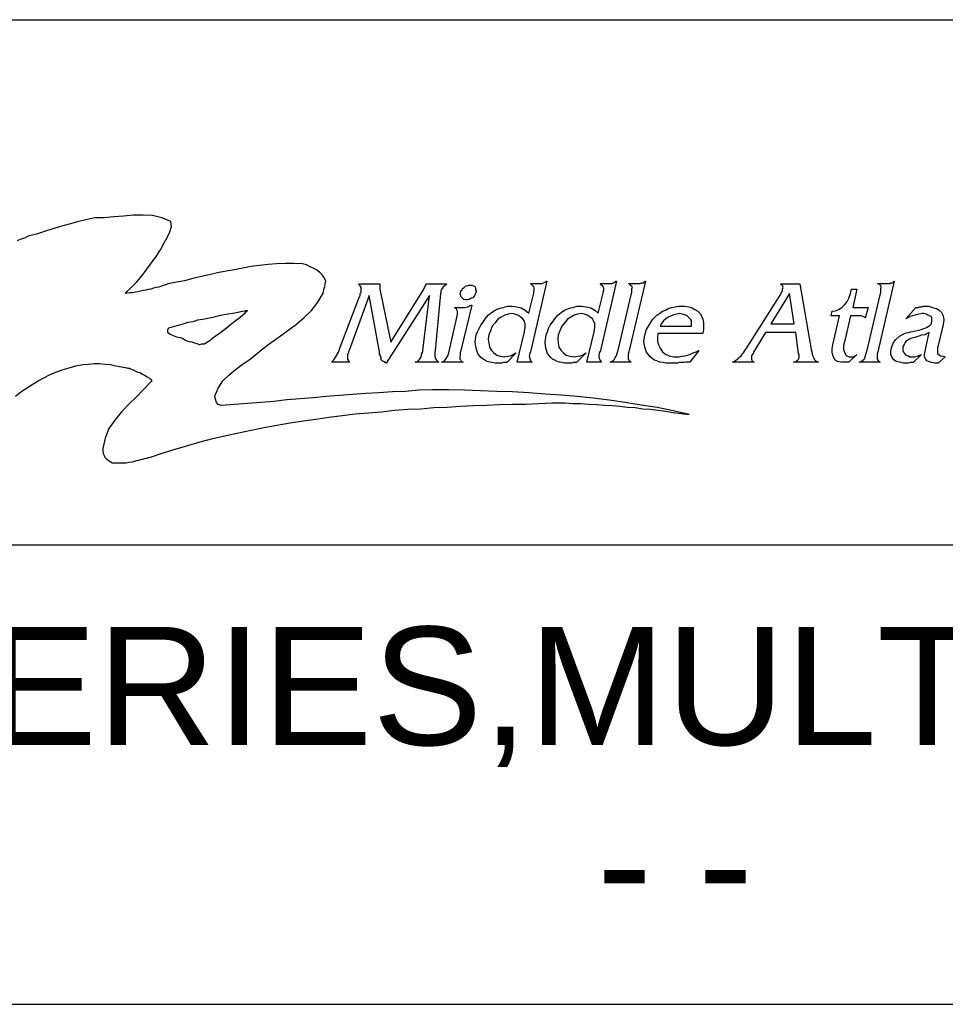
# Model space of a CAD drawing. Header units: inches. Extents: x 5 to 265, y 5 to 171.
# Tile 10 of 212: x 236 to 247, y 18 to 30. Entities that reach past the tile are written whole.
import ezdxf
from ezdxf.enums import TextEntityAlignment as Align

# ---------------------------------------------------------------- set-up
doc = ezdxf.new("R2010")
doc.units = ezdxf.units.IN
doc.header["$LTSCALE"] = 14.96
doc.header["$MEASUREMENT"] = 0
doc.layers.get('0').update_dxf_attribs({"linetype": 'CONTINUOUS'})
doc.layers.add('09_ALL_DETAIL_ITEMS', color=7, linetype='CONTINUOUS')
doc.styles.add('TEXTSTYLE_2', font='arial.ttf')

# ---------------------------------------------------------------- blocks, each defined once
blk = doc.blocks.new('MAP_LOGO_AND_NAME_BL0', base_point=(244, 26.4))
at = {"color": 7, "linetype": 'Continuous'}
for p, q in [((236.721, 27.135), (236.618, 27.11)), ((236.823, 27.161), (236.721, 27.135)), ((236.932, 27.187), (236.823, 27.161)), ((237.047, 27.187), (236.932, 27.187)), ((237.162, 27.199), (237.047, 27.187)), ((237.283, 27.206), (237.162, 27.199)), ((237.405, 27.219), (237.283, 27.206)), ((237.52, 27.219), (237.405, 27.219)), ((237.635, 27.212), (237.52, 27.219)), ((237.75, 27.187), (237.635, 27.212)), ((237.859, 27.142), (237.75, 27.187)), ((237.865, 27.078), (237.859, 27.142)), ((236.318, 27.02), (236.222, 26.988)), ((236.42, 27.052), (236.318, 27.02)), ((236.516, 27.078), (236.42, 27.052)), ((236.618, 27.11), (236.516, 27.078)), ((237.814, 26.944), (237.846, 27.014)), ((237.846, 27.014), (237.865, 27.078)), ((236.03, 26.924), (235.985, 26.905)), ((236.075, 26.937), (236.03, 26.924)), ((236.12, 26.963), (236.075, 26.937)), ((236.222, 26.988), (236.12, 26.963)), ((237.776, 26.88), (237.814, 26.944)), ((237.68, 26.713), (237.731, 26.797)), ((237.731, 26.797), (237.776, 26.88)), ((237.622, 26.637), (237.68, 26.713)), ((237.507, 26.483), (237.565, 26.56)), ((237.565, 26.56), (237.622, 26.637)), ((238.531, 26.534), (238.428, 26.515)), ((238.633, 26.553), (238.531, 26.534)), ((238.735, 26.573), (238.633, 26.553)), ((238.838, 26.592), (238.735, 26.573)), ((238.94, 26.605), (238.838, 26.592)), ((239.042, 26.617), (238.94, 26.605)), ((239.145, 26.624), (239.042, 26.617)), ((239.253, 26.63), (239.145, 26.624)), ((239.356, 26.63), (239.253, 26.63)), ((239.464, 26.624), (239.356, 26.63)), ((239.509, 26.611), (239.464, 26.624)), ((239.547, 26.592), (239.509, 26.611)), ((239.592, 26.573), (239.547, 26.592)), ((239.637, 26.547), (239.592, 26.573)), ((239.669, 26.522), (239.637, 26.547)), ((239.701, 26.49), (239.669, 26.522)), ((237.373, 26.336), (237.443, 26.406)), ((237.443, 26.406), (237.507, 26.483)), ((237.929, 26.4), (237.827, 26.381)), ((238.025, 26.419), (237.929, 26.4)), ((238.128, 26.445), (238.025, 26.419)), ((238.23, 26.47), (238.128, 26.445)), ((238.326, 26.49), (238.23, 26.47)), ((238.428, 26.515), (238.326, 26.49)), ((239.726, 26.458), (239.701, 26.49)), ((239.746, 26.413), (239.726, 26.458)), ((239.739, 26.381), (239.746, 26.413)), ((242.439, 26.414), (242.244, 25.567)), ((242.418, 26.4), (242.432, 26.414)), ((242.432, 26.414), (242.439, 26.414)), ((243.285, 26.414), (243.091, 25.567)), ((243.264, 26.4), (243.278, 26.414)), ((243.278, 26.414), (243.285, 26.414)), ((243.639, 26.414), (243.438, 25.553)), ((243.625, 26.4), (243.632, 26.407)), ((243.632, 26.407), (243.632, 26.414)), ((243.632, 26.414), (243.639, 26.414)), ((246.671, 26.414), (246.47, 25.553)), ((246.664, 26.407), (246.664, 26.414)), ((246.664, 26.414), (246.671, 26.414)), ((246.664, 26.4), (246.664, 26.407)), ((237.303, 26.266), (237.373, 26.336)), ((237.456, 26.285), (237.424, 26.278)), ((237.488, 26.291), (237.456, 26.285)), ((237.52, 26.298), (237.488, 26.291)), ((237.552, 26.304), (237.52, 26.298)), ((237.584, 26.31), (237.552, 26.304)), ((237.616, 26.317), (237.584, 26.31)), ((237.648, 26.33), (237.616, 26.317)), ((237.674, 26.336), (237.648, 26.33)), ((237.706, 26.342), (237.674, 26.336)), ((237.738, 26.349), (237.706, 26.342)), ((237.763, 26.362), (237.738, 26.349)), ((237.795, 26.368), (237.763, 26.362)), ((237.827, 26.381), (237.795, 26.368)), ((239.714, 26.266), (239.72, 26.31)), ((239.72, 26.31), (239.733, 26.349)), ((239.733, 26.349), (239.739, 26.381)), ((240.149, 26.372), (240.149, 26.379)), ((240.149, 26.379), (240.406, 26.379)), ((240.163, 26.358), (240.149, 26.372)), ((240.177, 26.337), (240.163, 26.358)), ((240.177, 26.316), (240.177, 26.337)), ((240.177, 26.296), (240.177, 26.316)), ((240.177, 26.289), (240.177, 26.296)), ((240.177, 26.282), (240.177, 26.289)), ((240.177, 26.275), (240.177, 26.282)), ((240.406, 26.379), (240.406, 26.358)), ((240.406, 26.358), (240.406, 26.344)), ((240.406, 26.344), (240.406, 26.323)), ((240.406, 26.323), (240.406, 26.316)), ((240.406, 26.316), (240.538, 25.671)), ((240.538, 25.671), (240.926, 26.296)), ((240.926, 26.296), (240.94, 26.316)), ((240.94, 26.316), (240.947, 26.337)), ((240.947, 26.337), (240.961, 26.358)), ((240.961, 26.358), (240.968, 26.379)), ((240.968, 26.379), (241.218, 26.379)), ((241.162, 26.323), (241.148, 26.296)), ((241.148, 26.296), (241.148, 26.289)), ((241.148, 26.289), (241.148, 26.282)), ((241.148, 26.282), (241.148, 26.268)), ((241.176, 26.344), (241.162, 26.323)), ((241.197, 26.358), (241.176, 26.344)), ((241.218, 26.372), (241.197, 26.358)), ((241.218, 26.379), (241.218, 26.372)), ((241.384, 26.261), (241.391, 26.282)), ((241.391, 26.296), (241.405, 26.309)), ((241.391, 26.282), (241.391, 26.296)), ((241.405, 26.309), (241.412, 26.323)), ((241.412, 26.323), (241.433, 26.337)), ((241.433, 26.337), (241.447, 26.351)), ((241.447, 26.351), (241.467, 26.358)), ((241.467, 26.358), (241.488, 26.365)), ((241.488, 26.365), (241.502, 26.365)), ((241.502, 26.365), (241.523, 26.365)), ((241.523, 26.365), (241.544, 26.358)), ((241.544, 26.358), (241.558, 26.351)), ((241.558, 26.351), (241.565, 26.344)), ((241.565, 26.344), (241.571, 26.33)), ((241.571, 26.33), (241.571, 26.309)), ((241.571, 26.309), (241.578, 26.296)), ((241.578, 26.282), (241.571, 26.261)), ((241.578, 26.296), (241.578, 26.282)), ((242.244, 26.379), (242.244, 26.386)), ((242.244, 26.386), (242.356, 26.386)), ((242.258, 26.365), (242.244, 26.379)), ((242.265, 26.358), (242.258, 26.365)), ((242.279, 26.344), (242.265, 26.358)), ((242.286, 26.33), (242.279, 26.344)), ((242.279, 26.282), (242.286, 26.303)), ((242.279, 26.268), (242.279, 26.282)), ((242.286, 26.316), (242.286, 26.33)), ((242.286, 26.303), (242.286, 26.316)), ((242.356, 26.386), (242.376, 26.386)), ((242.376, 26.386), (242.397, 26.393)), ((242.397, 26.393), (242.418, 26.4)), ((243.091, 26.379), (243.091, 26.386)), ((243.091, 26.386), (243.202, 26.386)), ((243.105, 26.365), (243.091, 26.379)), ((243.119, 26.358), (243.105, 26.365)), ((243.126, 26.344), (243.119, 26.358)), ((243.133, 26.33), (243.126, 26.344)), ((243.126, 26.282), (243.133, 26.303)), ((243.126, 26.268), (243.126, 26.282)), ((243.133, 26.316), (243.133, 26.33)), ((243.133, 26.303), (243.133, 26.316)), ((243.202, 26.386), (243.23, 26.386)), ((243.23, 26.386), (243.251, 26.393)), ((243.251, 26.393), (243.264, 26.4)), ((243.438, 26.379), (243.438, 26.386)), ((243.438, 26.386), (243.452, 26.386)), ((243.452, 26.372), (243.438, 26.379)), ((243.452, 26.386), (243.473, 26.386)), ((243.466, 26.358), (243.452, 26.372)), ((243.473, 26.351), (243.466, 26.358)), ((243.473, 26.386), (243.493, 26.386)), ((243.48, 26.337), (243.473, 26.351)), ((243.473, 26.323), (243.48, 26.337)), ((243.473, 26.303), (243.473, 26.323)), ((243.473, 26.275), (243.473, 26.303)), ((243.493, 26.386), (243.507, 26.386)), ((243.507, 26.386), (243.528, 26.386)), ((243.528, 26.386), (243.542, 26.386)), ((243.542, 26.386), (243.556, 26.386)), ((243.556, 26.386), (243.57, 26.386)), ((243.57, 26.386), (243.577, 26.386)), ((243.577, 26.386), (243.591, 26.393)), ((243.591, 26.393), (243.597, 26.393)), ((243.597, 26.393), (243.611, 26.393)), ((243.611, 26.393), (243.618, 26.393)), ((243.618, 26.393), (243.625, 26.4)), ((245.29, 26.372), (245.29, 26.379)), ((245.29, 26.379), (245.519, 26.379)), ((245.304, 26.365), (245.29, 26.372)), ((245.297, 26.275), (245.304, 26.289)), ((245.311, 26.358), (245.304, 26.365)), ((245.304, 26.289), (245.311, 26.303)), ((245.318, 26.337), (245.311, 26.358)), ((245.311, 26.316), (245.318, 26.337)), ((245.311, 26.303), (245.311, 26.316)), ((245.519, 26.379), (245.658, 25.581)), ((246.137, 26.261), (246.151, 26.316)), ((246.151, 26.316), (246.213, 26.316)), ((246.213, 26.316), (246.165, 26.094)), ((246.47, 26.379), (246.47, 26.386)), ((246.47, 26.386), (246.491, 26.386)), ((246.491, 26.372), (246.47, 26.379)), ((246.491, 26.386), (246.505, 26.386)), ((246.505, 26.358), (246.491, 26.372)), ((246.505, 26.386), (246.525, 26.386)), ((246.511, 26.351), (246.505, 26.358)), ((246.505, 26.323), (246.511, 26.337)), ((246.505, 26.303), (246.505, 26.323)), ((246.505, 26.275), (246.505, 26.303)), ((246.511, 26.337), (246.511, 26.351)), ((246.525, 26.386), (246.539, 26.386)), ((246.539, 26.386), (246.56, 26.386)), ((246.56, 26.386), (246.581, 26.386)), ((246.581, 26.386), (246.588, 26.386)), ((246.588, 26.386), (246.602, 26.386)), ((246.602, 26.386), (246.616, 26.386)), ((246.616, 26.386), (246.629, 26.393)), ((246.629, 26.393), (246.636, 26.393)), ((246.636, 26.393), (246.65, 26.393)), ((246.65, 26.393), (246.657, 26.393)), ((246.657, 26.393), (246.664, 26.4)), ((237.309, 26.266), (237.303, 26.266)), ((237.322, 26.266), (237.309, 26.266)), ((237.328, 26.266), (237.322, 26.266)), ((237.36, 26.272), (237.328, 26.266)), ((237.392, 26.272), (237.36, 26.272)), ((237.424, 26.278), (237.392, 26.272)), ((239.65, 26.157), (239.714, 26.266)), ((239.92, 25.609), (240.156, 26.226)), ((240.274, 26.24), (240.031, 25.567)), ((240.156, 26.226), (240.163, 26.233)), ((240.163, 26.261), (240.17, 26.268)), ((240.163, 26.254), (240.163, 26.261)), ((240.163, 26.247), (240.163, 26.254)), ((240.163, 26.24), (240.163, 26.247)), ((240.163, 26.233), (240.163, 26.24)), ((240.17, 26.268), (240.177, 26.275)), ((240.399, 25.553), (240.274, 26.24)), ((241.01, 26.24), (240.482, 25.414)), ((240.926, 25.567), (241.009, 26.24)), ((241.141, 26.261), (241.079, 25.567)), ((241.148, 26.268), (241.141, 26.261)), ((241.391, 26.24), (241.384, 26.261)), ((241.391, 26.226), (241.391, 26.24)), ((241.405, 26.212), (241.391, 26.226)), ((241.412, 26.205), (241.405, 26.212)), ((241.426, 26.191), (241.412, 26.205)), ((241.447, 26.185), (241.426, 26.191)), ((241.46, 26.185), (241.447, 26.185)), ((241.474, 26.185), (241.46, 26.185)), ((241.495, 26.191), (241.474, 26.185)), ((241.516, 26.205), (241.495, 26.191)), ((241.537, 26.212), (241.516, 26.205)), ((241.551, 26.226), (241.537, 26.212)), ((241.558, 26.24), (241.551, 26.226)), ((241.571, 26.261), (241.558, 26.24)), ((242.217, 26.025), (242.279, 26.268)), ((243.063, 26.025), (243.126, 26.268)), ((243.313, 25.588), (243.466, 26.247)), ((243.466, 26.247), (243.473, 26.275)), ((244.888, 25.623), (245.29, 26.254)), ((245.394, 26.261), (245.165, 25.893)), ((245.29, 26.254), (245.297, 26.275)), ((245.45, 25.893), (245.394, 26.261)), ((246.067, 26.129), (246.095, 26.164)), ((246.095, 26.164), (246.116, 26.205)), ((246.116, 26.205), (246.137, 26.261)), ((246.345, 25.588), (246.498, 26.247)), ((246.498, 26.247), (246.505, 26.275)), ((238.731, 26.043), (238.675, 26.032)), ((238.793, 26.055), (238.731, 26.043)), ((238.771, 26.038), (238.782, 26.043)), ((238.782, 26.043), (238.788, 26.049)), ((238.788, 26.049), (238.793, 26.055)), ((239.483, 25.972), (239.573, 26.055)), ((239.573, 26.055), (239.65, 26.157)), ((241.336, 26.074), (241.315, 26.094)), ((241.315, 26.094), (241.343, 26.094)), ((241.349, 26.046), (241.336, 26.074)), ((241.343, 26.094), (241.37, 26.094)), ((241.349, 26.011), (241.349, 26.046)), ((241.37, 26.094), (241.391, 26.094)), ((241.523, 26.122), (241.391, 25.567)), ((241.391, 26.094), (241.398, 26.094)), ((241.398, 26.094), (241.44, 26.094)), ((241.44, 26.094), (241.474, 26.101)), ((241.474, 26.101), (241.502, 26.115)), ((241.502, 26.115), (241.516, 26.122)), ((241.516, 26.122), (241.523, 26.122)), ((241.766, 26.032), (241.807, 26.06)), ((241.807, 26.06), (241.835, 26.074)), ((241.835, 26.074), (241.856, 26.08)), ((241.856, 26.08), (241.884, 26.087)), ((241.884, 26.087), (241.911, 26.094)), ((241.911, 26.094), (241.932, 26.101)), ((241.932, 26.101), (241.96, 26.108)), ((241.96, 26.108), (241.988, 26.108)), ((241.988, 26.108), (242.016, 26.108)), ((242.016, 26.108), (242.071, 26.101)), ((242.071, 26.101), (242.127, 26.087)), ((242.127, 26.087), (242.175, 26.06)), ((242.175, 26.06), (242.217, 26.025)), ((242.612, 26.032), (242.654, 26.06)), ((242.654, 26.06), (242.682, 26.074)), ((242.682, 26.074), (242.702, 26.08)), ((242.702, 26.08), (242.73, 26.087)), ((242.73, 26.087), (242.758, 26.094)), ((242.758, 26.094), (242.779, 26.101)), ((242.779, 26.101), (242.806, 26.108)), ((242.806, 26.108), (242.834, 26.108)), ((242.834, 26.108), (242.862, 26.108)), ((242.862, 26.108), (242.918, 26.101)), ((242.918, 26.101), (242.973, 26.087)), ((242.973, 26.087), (243.022, 26.06)), ((243.022, 26.06), (243.063, 26.025)), ((243.813, 26.025), (243.847, 26.046)), ((243.847, 26.046), (243.882, 26.06)), ((243.882, 26.06), (243.917, 26.08)), ((243.917, 26.08), (243.958, 26.094)), ((243.958, 26.094), (244, 26.101)), ((244, 26.101), (244.041, 26.108)), ((244.041, 26.108), (244.083, 26.108)), ((244.083, 26.108), (244.125, 26.108)), ((244.125, 26.108), (244.166, 26.101)), ((244.166, 26.101), (244.208, 26.087)), ((244.208, 26.087), (244.243, 26.067)), ((244.243, 26.067), (244.277, 26.046)), ((244.277, 26.046), (244.305, 26.018)), ((245.901, 25.99), (245.915, 26.046)), ((245.915, 26.046), (245.956, 26.053)), ((245.956, 26.053), (245.998, 26.074)), ((245.998, 26.074), (246.033, 26.094)), ((246.033, 26.094), (246.067, 26.129)), ((246.165, 26.094), (246.269, 26.094)), ((246.269, 26.094), (246.303, 26.094)), ((246.303, 26.094), (246.324, 26.094)), ((246.352, 26.094), (246.317, 25.963)), ((246.324, 26.094), (246.345, 26.094)), ((246.345, 26.094), (246.352, 26.094)), ((246.81, 25.956), (246.935, 26.094)), ((246.935, 26.094), (246.942, 26.094)), ((246.942, 26.094), (246.949, 26.094)), ((246.949, 26.094), (246.956, 26.094)), ((246.956, 26.094), (246.962, 26.094)), ((246.962, 26.094), (246.976, 26.101)), ((246.976, 26.101), (246.983, 26.101)), ((246.983, 26.101), (246.99, 26.101)), ((246.99, 26.101), (246.997, 26.101)), ((246.997, 26.101), (247.004, 26.101)), ((247.004, 26.101), (247.011, 26.101)), ((247.011, 26.101), (247.018, 26.108)), ((247.018, 26.108), (247.025, 26.108)), ((247.025, 26.108), (247.032, 26.108)), ((247.032, 26.108), (247.087, 26.108)), ((247.087, 26.108), (247.136, 26.094)), ((247.136, 26.094), (247.184, 26.08)), ((247.184, 26.08), (247.219, 26.06)), ((247.219, 26.06), (247.247, 26.032)), ((238.185, 25.936), (238.128, 25.919)), ((238.247, 25.948), (238.185, 25.936)), ((238.309, 25.959), (238.247, 25.948)), ((238.371, 25.97), (238.309, 25.959)), ((238.427, 25.987), (238.371, 25.97)), ((238.489, 25.998), (238.427, 25.987)), ((238.551, 26.01), (238.489, 25.998)), ((238.613, 26.021), (238.551, 26.01)), ((238.579, 25.88), (238.641, 25.931)), ((238.675, 26.032), (238.613, 26.021)), ((238.641, 25.931), (238.703, 25.976)), ((238.703, 25.976), (238.765, 26.027)), ((238.765, 26.027), (238.771, 26.038)), ((239.388, 25.888), (239.483, 25.972)), ((241.245, 25.539), (241.343, 25.969)), ((241.343, 25.969), (241.349, 26.011)), ((241.662, 25.914), (241.689, 25.956)), ((241.689, 25.956), (241.724, 25.997)), ((241.724, 25.997), (241.766, 26.032)), ((241.842, 25.949), (241.807, 25.907)), ((241.884, 25.976), (241.842, 25.949)), ((241.925, 25.997), (241.884, 25.976)), ((241.967, 26.011), (241.925, 25.997)), ((242.009, 26.018), (241.967, 26.011)), ((242.05, 26.011), (242.009, 26.018)), ((242.085, 25.997), (242.05, 26.011)), ((242.12, 25.976), (242.085, 25.997)), ((242.147, 25.956), (242.12, 25.976)), ((242.161, 25.928), (242.147, 25.956)), ((242.175, 25.893), (242.161, 25.928)), ((242.508, 25.914), (242.536, 25.956)), ((242.536, 25.956), (242.571, 25.997)), ((242.571, 25.997), (242.612, 26.032)), ((242.689, 25.949), (242.654, 25.907)), ((242.73, 25.976), (242.689, 25.949)), ((242.772, 25.997), (242.73, 25.976)), ((242.813, 26.011), (242.772, 25.997)), ((242.855, 26.018), (242.813, 26.011)), ((242.897, 26.011), (242.855, 26.018)), ((242.931, 25.997), (242.897, 26.011)), ((242.966, 25.976), (242.931, 25.997)), ((242.994, 25.956), (242.966, 25.976)), ((243.008, 25.928), (242.994, 25.956)), ((243.022, 25.893), (243.008, 25.928)), ((243.688, 25.886), (243.729, 25.949)), ((243.729, 25.949), (243.778, 25.997)), ((243.778, 25.997), (243.813, 26.025)), ((243.861, 25.928), (243.833, 25.893)), ((243.889, 25.956), (243.861, 25.928)), ((243.917, 25.976), (243.889, 25.956)), ((243.951, 25.99), (243.917, 25.976)), ((243.986, 26.004), (243.951, 25.99)), ((244.021, 26.011), (243.986, 26.004)), ((244.055, 26.018), (244.021, 26.011)), ((244.09, 26.011), (244.055, 26.018)), ((244.118, 26.004), (244.09, 26.011)), ((244.146, 25.99), (244.118, 26.004)), ((244.166, 25.969), (244.146, 25.99)), ((244.187, 25.949), (244.166, 25.969)), ((244.201, 25.928), (244.187, 25.949)), ((244.201, 25.893), (244.201, 25.928)), ((244.305, 26.018), (244.326, 25.983)), ((244.326, 25.983), (244.34, 25.949)), ((244.34, 25.949), (244.347, 25.907)), ((246.005, 25.99), (245.901, 25.99)), ((245.922, 25.636), (246.005, 25.99)), ((246.137, 25.99), (246.067, 25.692)), ((246.241, 25.99), (246.137, 25.99)), ((246.269, 25.99), (246.241, 25.99)), ((246.289, 25.983), (246.269, 25.99)), ((246.31, 25.976), (246.289, 25.983)), ((246.317, 25.963), (246.31, 25.976)), ((246.865, 25.983), (246.81, 25.956)), ((246.921, 25.997), (246.865, 25.983)), ((246.969, 26.011), (246.921, 25.997)), ((247.011, 26.018), (246.969, 26.011)), ((247.032, 26.018), (247.011, 26.018)), ((247.06, 26.011), (247.032, 26.018)), ((247.08, 25.997), (247.06, 26.011)), ((247.101, 25.99), (247.08, 25.997)), ((247.115, 25.983), (247.101, 25.99)), ((247.129, 25.969), (247.115, 25.983)), ((247.122, 25.914), (247.129, 25.921)), ((247.129, 25.949), (247.129, 25.969)), ((247.129, 25.921), (247.129, 25.949)), ((247.247, 26.032), (247.268, 25.99)), ((247.268, 25.99), (247.275, 25.942)), ((247.275, 25.942), (247.268, 25.886)), ((237.824, 25.835), (237.819, 25.818)), ((237.819, 25.818), (237.819, 25.801)), ((237.819, 25.801), (237.819, 25.79)), ((237.83, 25.841), (237.824, 25.835)), ((237.886, 25.857), (237.83, 25.841)), ((237.948, 25.874), (237.886, 25.857)), ((238.004, 25.891), (237.948, 25.874)), ((238.066, 25.908), (238.004, 25.891)), ((238.128, 25.919), (238.066, 25.908)), ((238.45, 25.779), (238.517, 25.829)), ((238.517, 25.829), (238.579, 25.88)), ((239.176, 25.735), (239.285, 25.812)), ((239.285, 25.812), (239.388, 25.888)), ((241.592, 25.796), (241.613, 25.838)), ((241.613, 25.838), (241.634, 25.879)), ((241.634, 25.879), (241.662, 25.914)), ((241.752, 25.81), (241.731, 25.761)), ((241.773, 25.865), (241.752, 25.81)), ((241.807, 25.907), (241.773, 25.865)), ((242.168, 25.796), (242.175, 25.852)), ((242.175, 25.852), (242.175, 25.893)), ((242.446, 25.796), (242.46, 25.838)), ((242.46, 25.838), (242.48, 25.879)), ((242.48, 25.879), (242.508, 25.914)), ((242.598, 25.81), (242.578, 25.761)), ((242.619, 25.865), (242.598, 25.81)), ((242.654, 25.907), (242.619, 25.865)), ((243.015, 25.796), (243.022, 25.852)), ((243.022, 25.852), (243.022, 25.893)), ((243.632, 25.761), (243.653, 25.824)), ((243.653, 25.824), (243.688, 25.886)), ((243.833, 25.893), (243.819, 25.865)), ((243.819, 25.865), (244.201, 25.865)), ((244.201, 25.865), (244.201, 25.893)), ((244.347, 25.824), (244.34, 25.775)), ((244.347, 25.907), (244.347, 25.865)), ((244.347, 25.865), (244.347, 25.824)), ((245.165, 25.893), (245.45, 25.893)), ((246.872, 25.796), (246.907, 25.803)), ((246.907, 25.803), (246.935, 25.81)), ((246.935, 25.81), (246.969, 25.817)), ((246.969, 25.817), (246.997, 25.824)), ((246.997, 25.824), (247.018, 25.831)), ((247.018, 25.831), (247.032, 25.838)), ((247.032, 25.838), (247.053, 25.845)), ((247.053, 25.845), (247.073, 25.852)), ((247.073, 25.852), (247.087, 25.865)), ((247.087, 25.865), (247.094, 25.865)), ((247.094, 25.865), (247.101, 25.872)), ((247.101, 25.872), (247.108, 25.879)), ((247.108, 25.879), (247.115, 25.886)), ((247.115, 25.886), (247.122, 25.893)), ((247.122, 25.9), (247.122, 25.914)), ((247.122, 25.893), (247.122, 25.9)), ((247.268, 25.886), (247.205, 25.63)), ((237.819, 25.79), (237.852, 25.767)), ((237.852, 25.767), (237.886, 25.75)), ((237.886, 25.75), (237.926, 25.734)), ((237.926, 25.734), (237.971, 25.728)), ((237.971, 25.728), (237.999, 25.717)), ((237.999, 25.717), (238.027, 25.7)), ((238.027, 25.7), (238.055, 25.688)), ((238.055, 25.688), (238.083, 25.677)), ((238.264, 25.649), (238.326, 25.688)), ((238.326, 25.688), (238.388, 25.734)), ((238.388, 25.734), (238.45, 25.779)), ((239.068, 25.658), (239.176, 25.735)), ((241.565, 25.671), (241.578, 25.761)), ((241.578, 25.761), (241.592, 25.796)), ((241.731, 25.761), (241.724, 25.706)), ((241.724, 25.706), (241.731, 25.657)), ((242.078, 25.428), (242.168, 25.796)), ((242.418, 25.671), (242.432, 25.761)), ((242.432, 25.761), (242.446, 25.796)), ((242.578, 25.761), (242.571, 25.706)), ((242.571, 25.706), (242.578, 25.657)), ((242.924, 25.428), (243.015, 25.796)), ((243.618, 25.678), (243.632, 25.761)), ((243.792, 25.775), (243.785, 25.727)), ((243.785, 25.727), (243.785, 25.678)), ((244.34, 25.775), (243.792, 25.775)), ((245.103, 25.789), (244.957, 25.546)), ((245.471, 25.789), (245.103, 25.789)), ((245.505, 25.532), (245.471, 25.789)), ((246.067, 25.692), (246.054, 25.63)), ((246.657, 25.657), (246.685, 25.699)), ((246.685, 25.699), (246.734, 25.741)), ((246.734, 25.741), (246.796, 25.775)), ((246.796, 25.775), (246.817, 25.782)), ((246.817, 25.685), (246.803, 25.664)), ((246.817, 25.782), (246.845, 25.789)), ((246.831, 25.692), (246.817, 25.685)), ((246.851, 25.706), (246.831, 25.692)), ((246.845, 25.789), (246.872, 25.796)), ((246.886, 25.72), (246.851, 25.706)), ((246.921, 25.727), (246.886, 25.72)), ((246.969, 25.741), (246.921, 25.727)), ((247.004, 25.754), (246.969, 25.741)), ((247.046, 25.761), (247.004, 25.754)), ((247.046, 25.56), (247.094, 25.789)), ((247.073, 25.775), (247.046, 25.761)), ((247.094, 25.789), (247.073, 25.775)), ((238.083, 25.677), (238.112, 25.672)), ((238.112, 25.672), (238.145, 25.66)), ((238.145, 25.66), (238.174, 25.655)), ((238.174, 25.655), (238.202, 25.643)), ((238.202, 25.643), (238.213, 25.643)), ((238.213, 25.643), (238.236, 25.649)), ((238.236, 25.649), (238.252, 25.649)), ((238.252, 25.649), (238.264, 25.649)), ((238.889, 25.517), (238.965, 25.581)), ((238.965, 25.581), (239.068, 25.658)), ((239.899, 25.546), (239.92, 25.609)), ((240.031, 25.567), (240.024, 25.553)), ((240.926, 25.56), (240.926, 25.567)), ((240.926, 25.553), (240.926, 25.56)), ((241.079, 25.567), (241.072, 25.539)), ((241.391, 25.567), (241.384, 25.539)), ((241.578, 25.595), (241.565, 25.671)), ((241.599, 25.532), (241.578, 25.595)), ((241.731, 25.657), (241.738, 25.609)), ((241.738, 25.609), (241.766, 25.567)), ((241.766, 25.567), (241.794, 25.539)), ((242.244, 25.56), (242.238, 25.553)), ((242.244, 25.567), (242.244, 25.56)), ((242.425, 25.595), (242.418, 25.671)), ((242.446, 25.532), (242.425, 25.595)), ((242.578, 25.657), (242.584, 25.609)), ((242.584, 25.609), (242.612, 25.567)), ((242.612, 25.567), (242.64, 25.539)), ((243.091, 25.56), (243.084, 25.553)), ((243.091, 25.567), (243.091, 25.56)), ((243.299, 25.546), (243.313, 25.588)), ((243.632, 25.609), (243.618, 25.678)), ((243.653, 25.546), (243.632, 25.609)), ((243.785, 25.678), (243.799, 25.636)), ((243.799, 25.636), (243.819, 25.595)), ((243.819, 25.595), (243.847, 25.553)), ((244.291, 25.567), (244.18, 25.428)), ((244.257, 25.553), (244.284, 25.567)), ((244.284, 25.567), (244.291, 25.567)), ((244.832, 25.539), (244.846, 25.56)), ((244.846, 25.56), (244.86, 25.581)), ((244.86, 25.581), (244.874, 25.602)), ((244.874, 25.602), (244.888, 25.623)), ((245.658, 25.581), (245.665, 25.553)), ((245.915, 25.588), (245.922, 25.636)), ((245.915, 25.546), (245.915, 25.588)), ((246.054, 25.63), (246.054, 25.581)), ((246.054, 25.581), (246.067, 25.539)), ((246.331, 25.546), (246.345, 25.588)), ((246.629, 25.56), (246.636, 25.602)), ((246.629, 25.518), (246.629, 25.56)), ((246.636, 25.602), (246.657, 25.657)), ((246.789, 25.643), (246.775, 25.616)), ((246.775, 25.616), (246.775, 25.588)), ((246.775, 25.588), (246.775, 25.567)), ((246.775, 25.567), (246.782, 25.546)), ((246.803, 25.664), (246.789, 25.643)), ((247.039, 25.518), (247.046, 25.56)), ((247.205, 25.63), (247.198, 25.602)), ((247.198, 25.602), (247.198, 25.574)), ((247.198, 25.574), (247.198, 25.553)), ((238.729, 25.396), (238.812, 25.453)), ((238.812, 25.453), (238.889, 25.517)), ((239.816, 25.428), (239.844, 25.456)), ((239.844, 25.456), (239.872, 25.498)), ((239.872, 25.498), (239.899, 25.546)), ((240.017, 25.532), (240.01, 25.525)), ((240.01, 25.525), (240.01, 25.491)), ((240.01, 25.491), (240.01, 25.463)), ((240.01, 25.463), (240.024, 25.442)), ((240.024, 25.546), (240.017, 25.532)), ((240.024, 25.553), (240.024, 25.546)), ((240.024, 25.442), (240.038, 25.428)), ((240.399, 25.525), (240.399, 25.553)), ((240.413, 25.505), (240.399, 25.525)), ((240.42, 25.477), (240.413, 25.505)), ((240.42, 25.456), (240.42, 25.477)), ((240.434, 25.442), (240.42, 25.456)), ((240.448, 25.435), (240.434, 25.442)), ((240.864, 25.435), (240.885, 25.456)), ((240.885, 25.456), (240.905, 25.484)), ((240.905, 25.484), (240.912, 25.512)), ((240.912, 25.518), (240.919, 25.532)), ((240.912, 25.512), (240.912, 25.518)), ((240.919, 25.546), (240.926, 25.553)), ((240.919, 25.539), (240.919, 25.546)), ((240.919, 25.532), (240.919, 25.539)), ((241.072, 25.539), (241.072, 25.512)), ((241.072, 25.512), (241.072, 25.491)), ((241.072, 25.491), (241.079, 25.477)), ((241.079, 25.477), (241.086, 25.463)), ((241.086, 25.463), (241.093, 25.449)), ((241.093, 25.449), (241.107, 25.435)), ((241.155, 25.428), (241.19, 25.442)), ((241.19, 25.442), (241.211, 25.47)), ((241.211, 25.47), (241.232, 25.505)), ((241.232, 25.505), (241.245, 25.539)), ((241.384, 25.512), (241.377, 25.491)), ((241.377, 25.491), (241.377, 25.477)), ((241.377, 25.477), (241.377, 25.463)), ((241.377, 25.463), (241.391, 25.449)), ((241.384, 25.539), (241.384, 25.512)), ((241.391, 25.449), (241.398, 25.435)), ((241.634, 25.484), (241.599, 25.532)), ((241.662, 25.463), (241.634, 25.484)), ((241.683, 25.449), (241.662, 25.463)), ((241.71, 25.435), (241.683, 25.449)), ((241.794, 25.539), (241.828, 25.512)), ((241.828, 25.512), (241.87, 25.498)), ((241.87, 25.498), (241.918, 25.491)), ((241.918, 25.491), (241.96, 25.498)), ((242.064, 25.539), (241.953, 25.421)), ((241.96, 25.498), (241.995, 25.505)), ((241.995, 25.505), (242.029, 25.518)), ((242.029, 25.518), (242.064, 25.539)), ((242.231, 25.532), (242.224, 25.498)), ((242.224, 25.498), (242.231, 25.47)), ((242.238, 25.553), (242.231, 25.539)), ((242.231, 25.539), (242.231, 25.532)), ((242.231, 25.47), (242.238, 25.442)), ((242.238, 25.442), (242.258, 25.428)), ((242.487, 25.484), (242.446, 25.532)), ((242.508, 25.463), (242.487, 25.484)), ((242.536, 25.449), (242.508, 25.463)), ((242.564, 25.435), (242.536, 25.449)), ((242.64, 25.539), (242.675, 25.512)), ((242.675, 25.512), (242.723, 25.498)), ((242.723, 25.498), (242.772, 25.491)), ((242.772, 25.491), (242.813, 25.498)), ((242.918, 25.539), (242.8, 25.421)), ((242.813, 25.498), (242.848, 25.505)), ((242.848, 25.505), (242.883, 25.518)), ((242.883, 25.518), (242.918, 25.539)), ((243.077, 25.532), (243.07, 25.498)), ((243.07, 25.498), (243.077, 25.47)), ((243.084, 25.553), (243.077, 25.539)), ((243.077, 25.539), (243.077, 25.532)), ((243.077, 25.47), (243.091, 25.442)), ((243.091, 25.442), (243.105, 25.428)), ((243.23, 25.435), (243.251, 25.449)), ((243.251, 25.449), (243.264, 25.463)), ((243.264, 25.463), (243.271, 25.477)), ((243.271, 25.477), (243.278, 25.491)), ((243.278, 25.491), (243.292, 25.518)), ((243.292, 25.518), (243.299, 25.546)), ((243.438, 25.553), (243.431, 25.525)), ((243.431, 25.525), (243.431, 25.505)), ((243.431, 25.505), (243.431, 25.491)), ((243.431, 25.491), (243.431, 25.477)), ((243.431, 25.477), (243.431, 25.463)), ((243.431, 25.463), (243.438, 25.449)), ((243.438, 25.449), (243.452, 25.435)), ((243.695, 25.491), (243.653, 25.546)), ((243.722, 25.47), (243.695, 25.491)), ((243.75, 25.449), (243.722, 25.47)), ((243.778, 25.442), (243.75, 25.449)), ((243.813, 25.428), (243.778, 25.442)), ((243.847, 25.553), (243.882, 25.525)), ((243.882, 25.525), (243.93, 25.505)), ((243.93, 25.505), (243.986, 25.491)), ((243.986, 25.491), (243.993, 25.491)), ((243.993, 25.491), (244.007, 25.491)), ((244.007, 25.491), (244.014, 25.491)), ((244.014, 25.491), (244.028, 25.491)), ((244.028, 25.491), (244.055, 25.491)), ((244.055, 25.491), (244.083, 25.498)), ((244.083, 25.498), (244.118, 25.505)), ((244.118, 25.505), (244.152, 25.512)), ((244.152, 25.512), (244.187, 25.525)), ((244.187, 25.525), (244.222, 25.539)), ((244.222, 25.539), (244.257, 25.553)), ((244.721, 25.435), (244.742, 25.449)), ((244.742, 25.449), (244.763, 25.463)), ((244.763, 25.463), (244.777, 25.477)), ((244.777, 25.477), (244.791, 25.491)), ((244.791, 25.491), (244.805, 25.505)), ((244.805, 25.505), (244.819, 25.525)), ((244.819, 25.525), (244.832, 25.539)), ((244.937, 25.512), (244.93, 25.498)), ((244.93, 25.498), (244.93, 25.491)), ((244.93, 25.491), (244.93, 25.463)), ((244.93, 25.463), (244.937, 25.449)), ((244.95, 25.532), (244.937, 25.512)), ((244.937, 25.449), (244.943, 25.435)), ((244.957, 25.546), (244.95, 25.532)), ((245.471, 25.435), (245.492, 25.449)), ((245.492, 25.449), (245.505, 25.463)), ((245.512, 25.518), (245.505, 25.532)), ((245.505, 25.463), (245.512, 25.477)), ((245.512, 25.505), (245.512, 25.518)), ((245.512, 25.491), (245.512, 25.505)), ((245.512, 25.477), (245.512, 25.491)), ((245.665, 25.553), (245.672, 25.525)), ((245.672, 25.525), (245.679, 25.498)), ((245.679, 25.498), (245.686, 25.484)), ((245.686, 25.484), (245.693, 25.463)), ((245.693, 25.463), (245.707, 25.449)), ((245.707, 25.449), (245.727, 25.435)), ((245.922, 25.512), (245.915, 25.546)), ((245.936, 25.477), (245.922, 25.512)), ((245.949, 25.449), (245.936, 25.477)), ((245.977, 25.435), (245.949, 25.449)), ((246.067, 25.539), (246.081, 25.512)), ((246.081, 25.512), (246.088, 25.505)), ((246.088, 25.505), (246.102, 25.498)), ((246.102, 25.498), (246.123, 25.491)), ((246.213, 25.518), (246.116, 25.428)), ((246.123, 25.491), (246.144, 25.491)), ((246.144, 25.491), (246.165, 25.491)), ((246.165, 25.491), (246.185, 25.498)), ((246.185, 25.498), (246.206, 25.512)), ((246.206, 25.512), (246.213, 25.518)), ((246.269, 25.435), (246.289, 25.449)), ((246.289, 25.449), (246.303, 25.463)), ((246.303, 25.463), (246.31, 25.477)), ((246.31, 25.477), (246.317, 25.491)), ((246.317, 25.491), (246.324, 25.518)), ((246.324, 25.518), (246.331, 25.546)), ((246.47, 25.553), (246.463, 25.525)), ((246.463, 25.525), (246.463, 25.505)), ((246.463, 25.505), (246.463, 25.491)), ((246.463, 25.491), (246.463, 25.477)), ((246.463, 25.477), (246.463, 25.463)), ((246.463, 25.463), (246.47, 25.449)), ((246.47, 25.449), (246.484, 25.435)), ((246.643, 25.484), (246.629, 25.518)), ((246.664, 25.456), (246.643, 25.484)), ((246.692, 25.435), (246.664, 25.456)), ((246.782, 25.546), (246.796, 25.532)), ((246.796, 25.532), (246.81, 25.512)), ((246.81, 25.512), (246.838, 25.505)), ((246.838, 25.505), (246.858, 25.491)), ((246.858, 25.491), (246.893, 25.491)), ((246.893, 25.491), (246.921, 25.491)), ((247.004, 25.518), (246.9, 25.421)), ((246.921, 25.491), (246.949, 25.498)), ((246.949, 25.498), (246.983, 25.512)), ((246.983, 25.512), (247.004, 25.518)), ((247.039, 25.491), (247.039, 25.518)), ((247.053, 25.463), (247.039, 25.491)), ((247.067, 25.442), (247.053, 25.463)), ((247.087, 25.435), (247.067, 25.442)), ((247.198, 25.553), (247.198, 25.532)), ((247.198, 25.532), (247.212, 25.518)), ((247.289, 25.491), (247.205, 25.414)), ((247.212, 25.518), (247.233, 25.505)), ((247.233, 25.505), (247.261, 25.498)), ((247.261, 25.498), (247.289, 25.491)), ((236.458, 25.306), (236.535, 25.332)), ((236.535, 25.332), (236.618, 25.358)), ((236.618, 25.358), (236.701, 25.383)), ((236.701, 25.383), (236.785, 25.396)), ((236.785, 25.396), (236.855, 25.402)), ((236.855, 25.402), (236.925, 25.409)), ((236.925, 25.409), (236.989, 25.409)), ((236.989, 25.409), (237.06, 25.402)), ((237.06, 25.402), (237.124, 25.396)), ((237.124, 25.396), (237.188, 25.383)), ((237.188, 25.383), (237.258, 25.37)), ((237.258, 25.37), (237.322, 25.358)), ((237.322, 25.358), (237.335, 25.351)), ((237.335, 25.351), (237.341, 25.351)), ((237.341, 25.351), (237.354, 25.351)), ((237.354, 25.351), (237.367, 25.345)), ((237.367, 25.345), (237.399, 25.332)), ((237.399, 25.332), (237.424, 25.319)), ((238.563, 25.268), (238.646, 25.338)), ((238.646, 25.338), (238.729, 25.396)), ((240.038, 25.428), (239.816, 25.428)), ((240.468, 25.421), (240.448, 25.435)), ((240.482, 25.414), (240.468, 25.421)), ((240.836, 25.428), (240.864, 25.435)), ((241.121, 25.428), (240.836, 25.428)), ((241.107, 25.435), (241.121, 25.428)), ((241.419, 25.428), (241.155, 25.428)), ((241.398, 25.435), (241.419, 25.428)), ((241.745, 25.428), (241.71, 25.435)), ((241.773, 25.421), (241.745, 25.428)), ((241.807, 25.414), (241.773, 25.421)), ((241.842, 25.414), (241.807, 25.414)), ((241.877, 25.414), (241.842, 25.414)), ((241.891, 25.414), (241.877, 25.414)), ((241.911, 25.421), (241.891, 25.414)), ((241.932, 25.421), (241.911, 25.421)), ((241.953, 25.421), (241.932, 25.421)), ((242.258, 25.428), (242.078, 25.428)), ((242.591, 25.428), (242.564, 25.435)), ((242.619, 25.421), (242.591, 25.428)), ((242.654, 25.414), (242.619, 25.421)), ((242.689, 25.414), (242.654, 25.414)), ((242.723, 25.414), (242.689, 25.414)), ((242.737, 25.414), (242.723, 25.414)), ((242.758, 25.421), (242.737, 25.414)), ((242.779, 25.421), (242.758, 25.421)), ((242.8, 25.421), (242.779, 25.421)), ((243.105, 25.428), (242.924, 25.428)), ((243.209, 25.428), (243.23, 25.435)), ((243.466, 25.428), (243.209, 25.428)), ((243.452, 25.435), (243.466, 25.428)), ((243.854, 25.421), (243.813, 25.428)), ((243.889, 25.414), (243.854, 25.421)), ((243.93, 25.414), (243.889, 25.414)), ((243.972, 25.414), (243.93, 25.414)), ((244, 25.414), (243.972, 25.414)), ((244.028, 25.414), (244, 25.414)), ((244.055, 25.421), (244.028, 25.414)), ((244.076, 25.421), (244.055, 25.421)), ((244.104, 25.421), (244.076, 25.421)), ((244.132, 25.428), (244.104, 25.421)), ((244.159, 25.428), (244.132, 25.428)), ((244.18, 25.428), (244.159, 25.428)), ((244.701, 25.428), (244.721, 25.435)), ((244.964, 25.428), (244.701, 25.428)), ((244.943, 25.435), (244.964, 25.428)), ((245.443, 25.428), (245.471, 25.435)), ((245.748, 25.428), (245.443, 25.428)), ((245.727, 25.435), (245.748, 25.428)), ((246.019, 25.428), (245.977, 25.435)), ((246.061, 25.428), (246.019, 25.428)), ((246.074, 25.428), (246.061, 25.428)), ((246.095, 25.428), (246.074, 25.428)), ((246.109, 25.428), (246.095, 25.428)), ((246.116, 25.428), (246.109, 25.428)), ((246.241, 25.428), (246.269, 25.435)), ((246.498, 25.428), (246.241, 25.428)), ((246.484, 25.435), (246.498, 25.428)), ((246.734, 25.428), (246.692, 25.435)), ((246.782, 25.414), (246.734, 25.428)), ((246.831, 25.414), (246.782, 25.414)), ((246.845, 25.414), (246.831, 25.414)), ((246.865, 25.421), (246.845, 25.414)), ((246.886, 25.421), (246.865, 25.421)), ((246.9, 25.421), (246.886, 25.421)), ((247.122, 25.421), (247.087, 25.435)), ((247.164, 25.414), (247.122, 25.421)), ((247.205, 25.414), (247.164, 25.414)), ((236.241, 25.198), (236.311, 25.236)), ((236.311, 25.236), (236.388, 25.274)), ((236.388, 25.274), (236.458, 25.306)), ((237.424, 25.319), (237.456, 25.306)), ((237.456, 25.306), (237.482, 25.3)), ((237.482, 25.3), (237.514, 25.281)), ((237.514, 25.281), (237.539, 25.268)), ((237.539, 25.268), (237.571, 25.249)), ((237.571, 25.249), (237.597, 25.23)), ((237.597, 25.23), (237.603, 25.223)), ((237.603, 25.223), (237.61, 25.223)), ((237.61, 25.223), (237.616, 25.217)), ((237.616, 25.217), (237.622, 25.21)), ((237.622, 25.21), (237.622, 25.204)), ((237.622, 25.204), (237.622, 25.198)), ((238.492, 25.198), (238.563, 25.268)), ((236.03, 25.063), (236.1, 25.108)), ((236.1, 25.108), (236.171, 25.153)), ((236.171, 25.153), (236.241, 25.198)), ((237.526, 25.095), (237.437, 24.999)), ((237.616, 25.185), (237.526, 25.095)), ((237.622, 25.191), (237.616, 25.185)), ((237.622, 25.198), (237.622, 25.191)), ((238.396, 25.012), (238.435, 25.108)), ((238.435, 25.108), (238.492, 25.198)), ((240.878, 25.083), (240.718, 25.07)), ((241.044, 25.089), (240.878, 25.083)), ((241.242, 25.089), (241.044, 25.089)), ((241.434, 25.083), (241.242, 25.089)), ((241.632, 25.076), (241.434, 25.083)), ((235.966, 25.012), (236.03, 25.063)), ((237.437, 24.999), (237.341, 24.91)), ((238.403, 24.974), (238.396, 25.012)), ((238.415, 24.935), (238.403, 24.974)), ((239.272, 24.967), (239.113, 24.948)), ((239.432, 24.98), (239.272, 24.967)), ((239.592, 24.993), (239.432, 24.98)), ((239.752, 25.006), (239.592, 24.993)), ((239.912, 25.019), (239.752, 25.006)), ((240.072, 25.031), (239.912, 25.019)), ((240.232, 25.044), (240.072, 25.031)), ((240.392, 25.051), (240.232, 25.044)), ((240.558, 25.063), (240.392, 25.051)), ((240.718, 25.07), (240.558, 25.063)), ((241.831, 25.07), (241.632, 25.076)), ((242.022, 25.063), (241.831, 25.07)), ((242.221, 25.051), (242.022, 25.063)), ((242.419, 25.038), (242.221, 25.051)), ((242.611, 25.025), (242.419, 25.038)), ((242.809, 25.006), (242.611, 25.025)), ((243.001, 24.987), (242.809, 25.006)), ((243.199, 24.961), (243.001, 24.987)), ((243.391, 24.935), (243.199, 24.961)), ((237.341, 24.91), (237.258, 24.82)), ((238.435, 24.91), (238.415, 24.935)), ((238.473, 24.897), (238.435, 24.91)), ((238.633, 24.91), (238.473, 24.897)), ((238.793, 24.923), (238.633, 24.91)), ((238.953, 24.935), (238.793, 24.923)), ((239.113, 24.948), (238.953, 24.935)), ((240.583, 24.84), (240.743, 24.852)), ((240.743, 24.852), (240.903, 24.859)), ((240.903, 24.859), (241.063, 24.872)), ((241.063, 24.872), (241.223, 24.878)), ((241.223, 24.878), (241.383, 24.891)), ((241.383, 24.891), (241.543, 24.897)), ((241.543, 24.897), (241.703, 24.903)), ((241.703, 24.903), (241.863, 24.91)), ((241.863, 24.91), (242.022, 24.916)), ((242.022, 24.916), (242.182, 24.916)), ((242.182, 24.916), (242.342, 24.923)), ((242.342, 24.923), (242.502, 24.929)), ((242.502, 24.929), (242.662, 24.929)), ((242.662, 24.929), (242.758, 24.923)), ((242.758, 24.923), (242.854, 24.923)), ((242.854, 24.923), (242.95, 24.916)), ((242.95, 24.916), (243.046, 24.91)), ((243.046, 24.91), (243.142, 24.903)), ((243.142, 24.903), (243.231, 24.897)), ((243.231, 24.897), (243.327, 24.891)), ((243.327, 24.891), (243.417, 24.878)), ((243.589, 24.903), (243.391, 24.935)), ((243.417, 24.878), (243.513, 24.872)), ((243.513, 24.872), (243.608, 24.859)), ((243.781, 24.872), (243.589, 24.903)), ((243.608, 24.859), (243.698, 24.852)), ((243.698, 24.852), (243.794, 24.84)), ((243.979, 24.833), (243.781, 24.872)), ((237.258, 24.82), (237.175, 24.718)), ((239.471, 24.712), (239.624, 24.731)), ((239.624, 24.731), (239.784, 24.756)), ((239.784, 24.756), (239.944, 24.776)), ((239.944, 24.776), (240.104, 24.795)), ((240.104, 24.795), (240.264, 24.808)), ((240.264, 24.808), (240.424, 24.82)), ((240.424, 24.82), (240.583, 24.84)), ((243.794, 24.84), (243.883, 24.827)), ((243.883, 24.827), (243.979, 24.814)), ((244.171, 24.788), (243.979, 24.833)), ((243.979, 24.814), (244.075, 24.801)), ((244.075, 24.801), (244.171, 24.788)), ((237.104, 24.616), (237.06, 24.501)), ((237.175, 24.718), (237.104, 24.616)), ((238.838, 24.597), (238.997, 24.628)), ((238.997, 24.628), (239.151, 24.66)), ((239.151, 24.66), (239.311, 24.686)), ((239.311, 24.686), (239.471, 24.712)), ((237.06, 24.501), (237.028, 24.373)), ((238.217, 24.456), (238.371, 24.494)), ((238.371, 24.494), (238.531, 24.533)), ((238.531, 24.533), (238.684, 24.565)), ((238.684, 24.565), (238.838, 24.597)), ((237.028, 24.373), (237.028, 24.347)), ((237.763, 24.322), (237.91, 24.366)), ((237.91, 24.366), (238.064, 24.411)), ((238.064, 24.411), (238.217, 24.456)), ((237.028, 24.347), (237.034, 24.315)), ((237.034, 24.315), (237.047, 24.29)), ((237.047, 24.29), (237.053, 24.27)), ((237.053, 24.27), (237.066, 24.258)), ((237.066, 24.258), (237.072, 24.251)), ((237.072, 24.251), (237.085, 24.238)), ((237.488, 24.238), (237.514, 24.245)), ((237.514, 24.245), (237.539, 24.251)), ((237.539, 24.251), (237.565, 24.258)), ((237.565, 24.258), (237.584, 24.264)), ((237.584, 24.264), (237.61, 24.27)), ((237.61, 24.27), (237.763, 24.322)), ((237.085, 24.238), (237.092, 24.232)), ((237.092, 24.232), (237.104, 24.226)), ((237.104, 24.226), (237.117, 24.219)), ((237.117, 24.219), (237.13, 24.206)), ((237.13, 24.206), (237.143, 24.2)), ((237.143, 24.2), (237.175, 24.2)), ((237.175, 24.2), (237.207, 24.2)), ((237.207, 24.2), (237.239, 24.2)), ((237.239, 24.2), (237.277, 24.2)), ((237.277, 24.2), (237.315, 24.2)), ((237.315, 24.2), (237.347, 24.206)), ((237.347, 24.206), (237.386, 24.213)), ((237.386, 24.213), (237.418, 24.219)), ((237.418, 24.219), (237.443, 24.226)), ((237.443, 24.226), (237.469, 24.232)), ((237.469, 24.232), (237.488, 24.238))]:
    blk.add_line(p, q, dxfattribs=at)

msp = doc.modelspace()

# ---------------------------------------------------------------- linework, layer by layer
at = {"color": 7, "linetype": 'Continuous'}
for p, q in [((224, 29.6), (264, 29.6)), ((224, 23.2), (264, 23.2)), ((224, 17.6), (264, 17.6))]:
    msp.add_line(p, q, dxfattribs=at)

# ---------------------------------------------------------------- block references
msp.add_blockref('MAP_LOGO_AND_NAME_BL0', (244, 26.4), dxfattribs=at)

# ---------------------------------------------------------------- texts
at = {"layer": '09_ALL_DETAIL_ITEMS', "color": 7, "linetype": 'Continuous', "style": 'TEXTSTYLE_2'}
for s, p in [('ERK,SERIES,MULTIBAY,RACK', (244, 20.76)), ('- -', (244, 18.6))]:
    msp.add_text(s, height=1.44, dxfattribs=at).set_placement(p, align=Align.CENTER)

doc.saveas('drawing.dxf')
